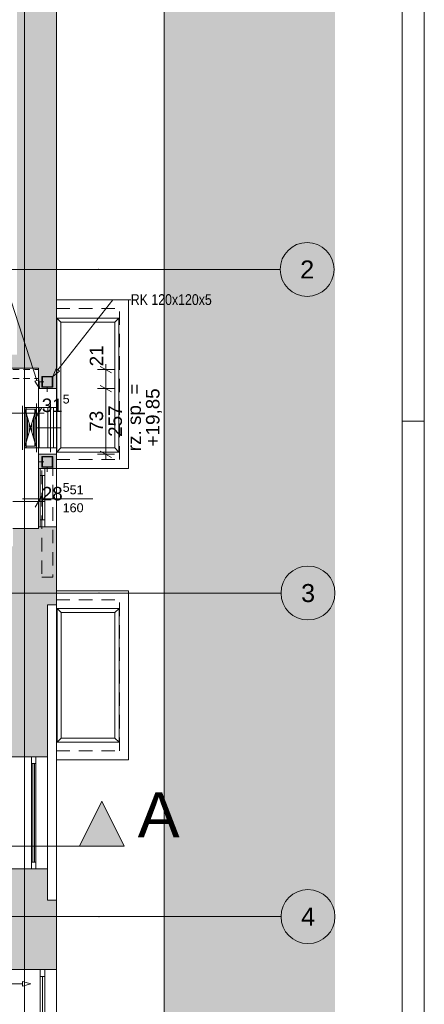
# Paper-space layout 'A-36 RZUT - PIĘTRO 6' of a CAD drawing. Header units: millimetres. Extents: x 0 to 800, y 0 to 500.
# Tile 16 of 17: x 710 to 800, y 167 to 386. Entities that reach past the tile are written whole.
import ezdxf
from ezdxf.xclip import XClip

# ---------------------------------------------------------------- set-up
doc = ezdxf.new("R2010")
doc.units = ezdxf.units.MM
doc.header["$MEASUREMENT"] = 0
doc.header["$XCLIPFRAME"] = 0
for name, pattern in [('ACAD_ISO03W100', [300, 120, -180]), ('DASHDOT', [254, 127, -63.5, 0, -63.5]), ('DASHDOTX2', [1000, 500, -250, 0, -250]), ('Dashed 01', [1.2, 0.7, -0.5]), ('DOT2', [3, 0.5, -2.5]), ('Przer. długie kreski', [2.5, 1.5, -1]), ('PRZERYWANA_DU_A', [550, 350, -200])]:
    doc.linetypes.add(name, pattern=pattern)
for name, color, linetype, lineweight in [('0_Nr_pióra__2', 8, 'Continuous', 13), ('A_Arkusz_Nr_pióra__1', 7, 'Continuous', 20), ('A_linie przekroju_Nr_pióra__1', 7, 'Continuous', 20), ('A_stolarka_Nr_pióra__3', 252, 'Continuous', 13), ('A_wymiary_Nr_pióra__1', 7, 'Continuous', 20), ('A_wymiary_Nr_pióra__2', 8, 'Continuous', 13), ('A_ściany_Nr_pióra__1', 7, 'Continuous', 20)]:
    doc.layers.add(name, color=color, linetype=linetype, lineweight=lineweight)
for name, color, linetype, lineweight, true_color in [('A_Arkusz_Nr_pióra__237', 7, 'Continuous', 5, 0x343434), ('A_konstrukcja stalowa_Nr_pióra__10', 7, 'Continuous', 13, 0x4b4b4b), ('A_opis_Nr_pióra__255', 7, 'Continuous', 15, 0x242424), ('A_opis_Nr_pióra__8', 7, 'Continuous', 13, 0x4c4c4c), ('A_osie_Nr_pióra__16', 7, 'Continuous', 5, 0x0f0f0f), ('A_osie_Nr_pióra__76', 7, 'Continuous', 5, 0x2d2d2d), ('A_sanitarne_Nr_pióra__6', 7, 'Continuous', 13, 0xa9a9a9), ('A_wyposażenie_Nr_pióra__150', 7, 'Continuous', 5, 0x585858), ('A_ściany_Nr_pióra__10', 7, 'Continuous', 13, 0x4b4b4b), ('A_ściany_Nr_pióra__19', 7, 'Continuous', 5, 0x191919), ('Okna Archicada_Nr_pióra__19', 7, 'Continuous', 5, 0x191919)]:
    doc.layers.add(name, color=color, linetype=linetype, lineweight=lineweight, true_color=true_color)
for name, color, linetype in [('A_konstrukcja stalowa', 7, 'Continuous'), ('A_linie przekroju', 7, 'Continuous'), ('A_podrys', 7, 'Continuous'), ('A_ściany', 7, 'Continuous')]:
    doc.layers.add(name, color=color, linetype=linetype)
doc.styles.add('STYL_AUTOMATYCZNY_1', font='arial.ttf')
doc.styles.add('STYL_AUTOMATYCZNY_2', font='ARIALN.TTF')
doc.styles.add('STYL_AUTOMATYCZNY_5', font='arial.ttf')

# ---------------------------------------------------------------- blocks, each defined once
blk = doc.blocks.new('Rysunek_2_2', base_point=(-3499.63, -631.4))
at = {"linetype": 'Continuous', "lineweight": 0, "true_color": 0x484848}
blk.add_hatch(color=251, dxfattribs=at).paths.add_polyline_path([(780.1, 478.17), (549.97, 478.17), (549.97, 454.37), (742.1, 454.37), (742.1, 136.75), (549.97, 136.75), (549.97, 126.75), (780.1, 126.75)])
at = {"layer": 'A_konstrukcja stalowa', "linetype": 'Continuous', "lineweight": 0, "true_color": 0x252525}
h = blk.add_hatch(color=250, dxfattribs=at)
h.paths.add_polyline_path([(714.85, 304.53), (717.25, 304.53), (717.25, 306.93), (714.85, 306.93)])
h.paths.add_polyline_path([(714.95, 304.63), (714.95, 306.83), (717.15, 306.83), (717.15, 304.63)], flags=0)
h = blk.add_hatch(color=250, dxfattribs=at)
h.paths.add_polyline_path([(714.85, 286.73), (717.25, 286.73), (717.25, 289.13), (714.85, 289.13)])
h.paths.add_polyline_path([(714.95, 286.83), (714.95, 289.03), (717.15, 289.03), (717.15, 286.83)], flags=0)
at = {"layer": 'A_linie przekroju', "linetype": 'Continuous', "lineweight": 0, "true_color": 0x000000}
blk.add_hatch(color=18, dxfattribs=at).paths.add_polyline_path([(733.19, 202.41), (728.19, 212.41), (723.19, 202.41)])
at = {"layer": 'A_ściany', "linetype": 'Continuous', "lineweight": 0, "true_color": 0x000000}
for points in [[(709.3, 446.37), (709.3, 311.77), (707.84, 311.77), (707.84, 308.77), (718.1, 308.77), (718.1, 446.37)], [(718.1, 308.77), (714.1, 308.77), (714.1, 304.23), (715.5, 304.23), (718.1, 304.23)], [(714.1, 286.43), (718.1, 286.43), (718.1, 289.63), (715.5, 289.63), (714.1, 289.63)], [(708.4, 273.11), (708.4, 269.13), (718.1, 256.13), (718.1, 273.11)], [(714.1, 273.11), (718.1, 273.11), (718.1, 273.51), (714.1, 273.51)], [(708.4, 269.13), (701.78, 269.13), (701.78, 256.13), (718.1, 256.13)], [(708.06, 222.33), (716.1, 222.33), (716.1, 256.13), (708.06, 256.13)], [(708.06, 190.39), (716.1, 190.39), (716.1, 197.39), (708.06, 197.39)], [(647.86, 183.05), (707.54, 183.05), (718.1, 190.39), (647.86, 190.39)], [(707.54, 174.95), (718.1, 174.95), (718.1, 190.39), (707.54, 183.05)]]:
    blk.add_hatch(color=18, dxfattribs=at).paths.add_polyline_path(points)
at = {"layer": '0_Nr_pióra__2', "color": 8, "linetype": 'PRZERYWANA_DU_A', "lineweight": 13, "ltscale": 2, "flags": 128}
blk.add_lwpolyline([(549.97, 136.75), (742.1, 136.75), (742.1, 454.37), (549.97, 454.37)], dxfattribs=at)
at = {"layer": 'A_konstrukcja stalowa_Nr_pióra__10', "color": 251, "linetype": 'Continuous', "lineweight": 13, "ltscale": 2, "true_color": 0x4b4b4b}
for p, q in [((717.25, 306.93), (714.85, 306.93)), ((714.85, 306.93), (714.85, 304.53)), ((714.95, 304.63), (714.95, 306.83)), ((714.95, 306.83), (717.15, 306.83)), ((717.15, 306.83), (717.15, 304.63)), ((717.25, 304.53), (717.25, 306.93)), ((717.15, 304.63), (714.95, 304.63)), ((714.85, 304.53), (717.25, 304.53)), ((717.25, 289.13), (714.85, 289.13)), ((714.85, 289.13), (714.85, 286.73)), ((714.95, 286.83), (714.95, 289.03)), ((714.95, 289.03), (717.15, 289.03)), ((717.15, 289.03), (717.15, 286.83)), ((717.25, 286.73), (717.25, 289.13)), ((714.85, 286.73), (717.25, 286.73)), ((717.15, 286.83), (714.95, 286.83))]:
    blk.add_line(p, q, dxfattribs=at)
at = {"layer": 'A_konstrukcja stalowa_Nr_pióra__10', "color": 251, "linetype": 'DOT2', "lineweight": 13, "ltscale": 2, "true_color": 0x4b4b4b}
for p, q in [((716.05, 303.53), (716.05, 307.93)), ((714.25, 305.73), (717.85, 305.73)), ((716.05, 285.73), (716.05, 290.13)), ((714.25, 287.93), (717.85, 287.93))]:
    blk.add_line(p, q, dxfattribs=at)
at = {"layer": 'A_konstrukcja stalowa_Nr_pióra__10', "color": 251, "linetype": 'Przer. długie kreski', "lineweight": 13, "ltscale": 2, "true_color": 0x4b4b4b, "flags": 128}
blk.add_lwpolyline([(714.85, 262.25), (717.25, 262.25), (717.25, 286.73), (714.85, 286.73)], close=True, dxfattribs=at)
at = {"layer": 'A_linie przekroju_Nr_pióra__1', "color": 7, "linetype": 'ACAD_ISO03W100', "lineweight": 20, "ltscale": 2}
blk.add_line((549.97, 202.41), (723.19, 202.41), dxfattribs=at)
at = {"layer": 'A_linie przekroju_Nr_pióra__1', "color": 7, "linetype": 'Continuous', "lineweight": 20, "ltscale": 2, "flags": 128}
blk.add_lwpolyline([(733.19, 202.41), (723.19, 202.41), (728.19, 212.41)], close=True, dxfattribs=at)
at = {"layer": 'A_opis_Nr_pióra__255', "color": 250, "linetype": 'Continuous', "lineweight": 15, "ltscale": 2, "true_color": 0x242424}
for p, q in [((713.71, 306.06), (708.06, 323.5)), ((718.4, 308.4), (730.61, 324.03)), ((730.61, 324.03), (734.64, 324.03)), ((717.25, 306.93), (718.01, 308.71)), ((717.25, 306.93), (718.79, 308.09)), ((718.01, 308.71), (718.79, 308.09)), ((713.24, 305.9), (714.19, 306.21)), ((714.29, 304.28), (713.24, 305.9)), ((714.29, 304.28), (714.19, 306.21)), ((710.51, 171.8), (698.97, 171.8)), ((710.51, 171.3), (710.51, 172.3)), ((712.37, 171.8), (710.51, 172.3)), ((712.37, 171.8), (710.51, 171.3))]:
    blk.add_line(p, q, dxfattribs=at)
at = {"layer": 'A_osie_Nr_pióra__16', "color": 250, "linetype": 'DASHDOTX2', "lineweight": 5, "ltscale": 2, "true_color": 0x0f0f0f}
for p, q in [((710.96, 425.66), (710.96, 126.75)), ((727.4, 330.75), (549.97, 330.75)), ((727.4, 330.75), (767.9, 330.75)), ((727.6, 258.75), (549.97, 258.75)), ((727.6, 258.75), (768.1, 258.75)), ((727.6, 186.75), (549.97, 186.75)), ((727.6, 186.75), (768.1, 186.75))]:
    blk.add_line(p, q, dxfattribs=at)
for p in [(727.4, 330.75), (727.4, 330.75), (727.6, 258.75), (727.6, 258.75), (727.6, 186.75), (727.6, 186.75)]:
    blk.add_point(p, dxfattribs=at)
at = {"layer": 'A_osie_Nr_pióra__76', "color": 250, "linetype": 'Continuous', "lineweight": 5, "ltscale": 2, "true_color": 0x2d2d2d}
for centre in [(773.9, 330.75), (774.1, 258.75), (774.1, 186.75)]:
    blk.add_circle(centre, 6, dxfattribs=at)
at = {"layer": 'A_sanitarne_Nr_pióra__6', "color": 253, "linetype": 'Continuous', "lineweight": 13, "ltscale": 2, "true_color": 0xa9a9a9}
for p, q in [((718.2, 319.93), (719.1, 319.03)), ((718.2, 319.93), (732, 319.93)), ((718.2, 290.13), (718.2, 319.93)), ((732, 319.93), (731.1, 319.03)), ((732, 319.93), (732, 290.13)), ((719.1, 319.03), (719.1, 291.03)), ((719.1, 319.03), (731.1, 319.03)), ((731.1, 319.03), (731.1, 291.03)), ((710.56, 300.43), (710.56, 290.63)), ((710.96, 290.13), (710.96, 300.93)), ((713.66, 290.13), (713.66, 300.93)), ((713.66, 290.13), (713.66, 300.93)), ((716.8, 290.13), (716.8, 300.93)), ((718.2, 300.03), (710.96, 300.03)), ((710.96, 291.03), (713.66, 300.03)), ((713.66, 291.03), (710.96, 300.03)), ((711.04, 291.3), (711.04, 299.76)), ((713.31, 299.63), (711.31, 299.63)), ((711.31, 299.63), (711.31, 291.43)), ((711.36, 291.03), (711.36, 300.03)), ((711.36, 292.35), (711.36, 298.7)), ((713.27, 292.35), (713.27, 298.7)), ((713.31, 291.43), (713.31, 299.63)), ((713.58, 291.3), (713.58, 299.76)), ((714.26, 291.03), (714.26, 300.03)), ((716.2, 291.03), (716.2, 300.03)), ((717.4, 291.03), (717.4, 300.03)), ((711.68, 293.41), (711.68, 297.65)), ((712, 294.47), (712, 296.59)), ((712.63, 294.47), (712.63, 296.59)), ((712.95, 293.41), (712.95, 297.65)), ((711.31, 291.43), (713.31, 291.43)), ((718.2, 291.03), (710.96, 291.03)), ((718.2, 290.13), (719.1, 291.03)), ((732, 290.13), (718.2, 290.13)), ((719.1, 291.03), (731.1, 291.03)), ((731.1, 291.03), (732, 290.13)), ((718.22, 255.33), (719.12, 254.43)), ((718.22, 255.33), (718.22, 225.53)), ((732.02, 255.33), (718.22, 255.33)), ((719.12, 226.43), (719.12, 254.43)), ((731.12, 254.43), (719.12, 254.43)), ((732.02, 255.33), (731.12, 254.43)), ((731.12, 226.43), (731.12, 254.43)), ((732.02, 225.53), (732.02, 255.33)), ((719.12, 226.43), (718.22, 225.53)), ((731.12, 226.43), (719.12, 226.43)), ((732.02, 225.53), (731.12, 226.43)), ((718.22, 225.53), (732.02, 225.53))]:
    blk.add_line(p, q, dxfattribs=at)
at = {"layer": 'A_sanitarne_Nr_pióra__6', "color": 253, "linetype": 'DASHDOT', "lineweight": 13, "ltscale": 2, "true_color": 0xa9a9a9}
for p, q in [((716.8, 295.53), (713.66, 295.53)), ((713.66, 295.53), (713.66, 295.53)), ((718.2, 295.53), (716.8, 295.53)), ((719.1, 295.53), (718.2, 295.53))]:
    blk.add_line(p, q, dxfattribs=at)
at = {"layer": 'A_stolarka_Nr_pióra__3', "color": 252, "linetype": 'Continuous', "lineweight": 13, "ltscale": 2}
blk.add_line((726.18, 279.73), (710.52, 279.73), dxfattribs=at)
at = {"layer": 'A_wymiary_Nr_pióra__1', "color": 7, "linetype": 'Continuous', "lineweight": 20, "ltscale": 2}
for p, q in [((730.36, 307.75), (727.86, 309.19)), ((727.86, 304.95), (730.36, 303.51)), ((713.38, 297.52), (714.82, 300.02)), ((727.86, 290.35), (730.36, 288.91)), ((713.38, 277.86), (714.82, 280.36))]:
    blk.add_line(p, q, dxfattribs=at)
at = {"layer": 'A_wymiary_Nr_pióra__2', "color": 8, "linetype": 'Continuous', "lineweight": 13, "ltscale": 2}
for p, q in [((729.11, 308.47), (729.11, 309.69)), ((730.99, 308.47), (727.24, 308.47)), ((729.11, 304.23), (729.11, 308.47)), ((730.99, 304.23), (727.24, 304.23)), ((729.11, 289.63), (729.11, 304.23)), ((714.1, 296.89), (714.1, 300.64)), ((707.84, 298.77), (714.1, 298.77)), ((714.1, 298.77), (715.32, 298.77)), ((730.99, 289.63), (727.24, 289.63)), ((729.11, 288.41), (729.11, 289.63)), ((714.1, 277.23), (714.1, 280.98)), ((708.4, 279.11), (714.1, 279.11)), ((714.1, 279.11), (715.32, 279.11))]:
    blk.add_line(p, q, dxfattribs=at)
at = {"layer": 'A_wyposażenie_Nr_pióra__150', "color": 251, "linetype": 'Dashed 01', "lineweight": 5, "ltscale": 2, "true_color": 0x585858}
for p, q in [((549.97, 308.47), (714.1, 308.47)), ((549.97, 306.47), (714.1, 306.47))]:
    blk.add_line(p, q, dxfattribs=at)
at = {"layer": 'A_ściany_Nr_pióra__1', "color": 7, "linetype": 'Continuous', "lineweight": 20, "ltscale": 2}
for p, q in [((715.5, 304.23), (714.1, 304.23)), ((715.5, 304.23), (718.1, 304.23)), ((715.5, 289.63), (714.1, 289.63)), ((715.5, 289.63), (718.1, 289.63)), ((718.1, 286.43), (714.1, 286.43)), ((718.1, 273.51), (714.1, 273.51)), ((718.1, 256.13), (718.1, 190.39)), ((716.1, 222.33), (708.06, 222.33)), ((716.1, 222.33), (716.1, 197.39)), ((716.1, 197.39), (708.06, 197.39)), ((718.1, 174.95), (707.54, 174.95))]:
    blk.add_line(p, q, dxfattribs=at)
at = {"layer": 'A_ściany_Nr_pióra__1', "color": 7, "linetype": 'Continuous', "lineweight": 20, "ltscale": 2, "flags": 128}
for points in [[(718.1, 308.77), (718.1, 446.37)], [(707.84, 308.77), (714.1, 308.77)], [(714.1, 308.77), (714.1, 304.23)], [(718.1, 304.23), (718.1, 308.77)], [(714.1, 289.63), (714.1, 286.43)], [(718.1, 286.43), (718.1, 289.63)], [(714.1, 273.11), (708.4, 273.11)], [(714.1, 273.51), (714.1, 273.11)], [(718.1, 273.11), (718.1, 273.51)], [(718.1, 256.13), (718.1, 273.11)], [(716.1, 222.33), (716.1, 256.13)], [(716.1, 256.13), (718.1, 256.13)], [(716.1, 190.39), (716.1, 197.39)], [(718.1, 190.39), (716.1, 190.39)], [(718.1, 174.95), (718.1, 190.39)]]:
    blk.add_lwpolyline(points, dxfattribs=at)
at = {"layer": 'A_ściany_Nr_pióra__10', "color": 251, "linetype": 'Continuous', "lineweight": 13, "ltscale": 2, "true_color": 0x4b4b4b}
for p, q in [((718.1, 324.03), (734.1, 324.03)), ((734.1, 286.43), (734.1, 324.03)), ((718.1, 286.43), (734.1, 286.43)), ((718.1, 259.23), (734.1, 259.23)), ((734.1, 221.63), (734.1, 259.23)), ((718.1, 221.63), (734.1, 221.63))]:
    blk.add_line(p, q, dxfattribs=at)
at = {"layer": 'A_ściany_Nr_pióra__10', "color": 251, "linetype": 'Przer. długie kreski', "lineweight": 13, "ltscale": 2, "true_color": 0x4b4b4b}
for p, q in [((718.1, 322.03), (732.1, 322.03)), ((732.1, 288.43), (732.1, 322.03)), ((718.1, 288.43), (732.1, 288.43)), ((718.1, 257.23), (732.1, 257.23)), ((732.1, 223.63), (732.1, 257.23)), ((718.1, 223.63), (732.1, 223.63))]:
    blk.add_line(p, q, dxfattribs=at)
at = {"layer": 'A_ściany_Nr_pióra__19', "color": 250, "linetype": 'Continuous', "lineweight": 5, "ltscale": 2, "true_color": 0x191919}
for p, q in [((714.1, 286.43), (714.1, 273.51)), ((718.1, 273.51), (718.1, 286.43)), ((718.1, 139.75), (718.1, 174.95))]:
    blk.add_line(p, q, dxfattribs=at)
at = {"layer": 'Okna Archicada_Nr_pióra__19', "color": 250, "linetype": 'Continuous', "lineweight": 5, "ltscale": 2, "true_color": 0x191919}
for p, q in [((715.5, 304.23), (714.1, 304.23)), ((714.1, 289.63), (714.1, 304.23)), ((715.5, 304.23), (718.1, 304.23)), ((718.1, 289.63), (718.1, 304.23)), ((715.5, 289.63), (714.1, 289.63)), ((715.5, 289.63), (718.1, 289.63)), ((714.5, 273.51), (714.5, 286.43)), ((714.5, 286.43), (715.5, 286.43)), ((714.5, 284.93), (715.5, 284.93)), ((715, 275.01), (715, 284.93)), ((715.5, 286.43), (715.5, 273.51)), ((714.5, 275.01), (715.5, 275.01)), ((715.5, 273.51), (714.5, 273.51)), ((712.5, 197.39), (712.5, 222.33)), ((713.5, 197.39), (713.5, 222.33)), ((713.5, 220.83), (712.5, 220.83)), ((712.8, 198.89), (712.8, 220.83)), ((713.2, 198.89), (713.2, 220.83)), ((713.5, 198.89), (712.5, 198.89)), ((714.5, 139.75), (714.5, 174.95)), ((714.5, 174.95), (715.5, 174.95)), ((714.5, 173.45), (715.5, 173.45)), ((715, 141.25), (715, 173.45)), ((715.5, 174.95), (715.5, 139.75))]:
    blk.add_line(p, q, dxfattribs=at)
at = {"layer": 'A_linie przekroju_Nr_pióra__1', "color": 7, "linetype": 'Continuous', "lineweight": 20, "insert": (736.19, 204.41), "char_height": 10, "attachment_point": 7, "style": 'STYL_AUTOMATYCZNY_1'}
blk.add_mtext('\\A1;{\\pql;\\pt0;\\fArial|b0|i0|c238|p0;\\W1.000000;A}', dxfattribs=at)
at = {"layer": 'A_opis_Nr_pióra__8', "color": 251, "linetype": 'Continuous', "lineweight": 13, "true_color": 0x4c4c4c, "insert": (734.64, 324.03), "char_height": 2.4, "attachment_point": 4, "style": 'STYL_AUTOMATYCZNY_2'}
blk.add_mtext('\\A1;{\\pql;\\fArial Narrow|b0|i0|c238|p0;\\W1.000000;RK 120x120x5}', dxfattribs=at)
at = {"layer": 'A_osie_Nr_pióra__76', "color": 250, "linetype": 'Continuous', "lineweight": 5, "true_color": 0x2d2d2d, "char_height": 4, "attachment_point": 1, "style": 'STYL_AUTOMATYCZNY_1'}
for s, insert in [('\\A1;{\\pql;\\pt0;\\fArial|b0|i0|c238|p0;\\W1.000000;2}', (772.37, 332.75)), ('\\A1;{\\pql;\\pt0;\\fArial|b0|i0|c238|p0;\\W1.000000;3}', (772.57, 260.75)), ('\\A1;{\\pql;\\pt0;\\fArial|b0|i0|c238|p0;\\W1.000000;4}', (772.57, 188.75))]:
    blk.add_mtext(s, dxfattribs=dict(at, insert=insert))
at = {"layer": 'A_stolarka_Nr_pióra__3', "color": 252, "linetype": 'Continuous', "lineweight": 13, "char_height": 2, "attachment_point": 9, "style": 'STYL_AUTOMATYCZNY_1'}
for s, insert in [('\\A1;{\\pqr;\\fArial|b0|i0|c238|p0;\\W1.000000;51}', (724.13, 280.7)), ('\\A1;{\\pqr;\\fArial|b0|i0|c238|p0;\\W1.000000;160}', (724.13, 276.7))]:
    blk.add_mtext(s, dxfattribs=dict(at, insert=insert))
at = {"layer": 'A_wymiary_Nr_pióra__1', "color": 7, "linetype": 'Continuous', "lineweight": 20, "char_height": 3, "attachment_point": 7, "rotation": 90, "style": 'STYL_AUTOMATYCZNY_5'}
for s, insert, width in [('\\A1;{\\pql;\\fArial|b0|i0|c238|p0;\\W1.000000;21}', (728.51, 309.19), 4.5763), ('\\A1;{\\pql;\\fArial|b0|i0|c238|p0;\\W1.000000;73}', (728.51, 294.64), 4.5763), ('\\A1;{\\pql;\\fArial|b0|i0|c238|p0;\\W1.000000;257}', (732.71, 293.5), 6.8645)]:
    blk.add_mtext(s, dxfattribs=dict(at, insert=insert, width=width))
at = {"layer": 'A_wymiary_Nr_pióra__1', "color": 7, "linetype": 'Continuous', "lineweight": 20, "char_height": 3, "attachment_point": 7, "style": 'STYL_AUTOMATYCZNY_1'}
for s, insert in [('\\A1;{\\pql;\\fArial|b0|i0|c238|p0;\\W1.000000;31\\fArial|b0|i0|c238|p0;\\W1.000000;\\A1{\\H.66x;\\S5^  ;}}', (714.82, 298.15)), ('\\A1;{\\pql;\\fArial|b0|i0|c238|p0;\\W1.000000;28\\fArial|b0|i0|c238|p0;\\W1.000000;\\A1{\\H.66x;\\S5^  ;}}', (714.82, 278.49))]:
    blk.add_mtext(s, dxfattribs=dict(at, insert=insert))
at = {"layer": 'A_wymiary_Nr_pióra__1', "color": 7, "linetype": 'Continuous', "lineweight": 20, "insert": (733.9, 297.83), "char_height": 3, "width": 15.9219, "attachment_point": 2, "rotation": 90, "line_spacing_factor": 0.825183, "style": 'STYL_AUTOMATYCZNY_5'}
blk.add_mtext('\\A1;{\\pqc;\\fArial|b0|i0|c238|p0;\\W1.000000;rz. sp. = +19,85}', dxfattribs=at)

psp = doc.layouts.new('A-36 RZUT - PIĘTRO 6')

# ---------------------------------------------------------------- linework, layer by layer
at = {"layer": 'A_Arkusz_Nr_pióra__1', "color": 7, "linetype": 'Continuous', "lineweight": 20}
psp.add_line((795.1, 495.1), (795.1, 4.9), dxfattribs=at)
at = {"layer": 'A_Arkusz_Nr_pióra__1', "color": 7, "linetype": 'Continuous', "lineweight": 20, "flags": 128}
psp.add_lwpolyline([(0, 500), (800, 500), (800, 0), (0, 0)], close=True, dxfattribs=at)
at = {"layer": 'A_Arkusz_Nr_pióra__237', "color": 250, "linetype": 'Continuous', "lineweight": 5, "true_color": 0x343434}
psp.add_line((795.1, 297), (800, 297), dxfattribs=at)

# ---------------------------------------------------------------- block references
at = {"layer": 'A_podrys', "color": 37, "linetype": 'Continuous', "lineweight": 5, "true_color": 0x656532}
ref = psp.add_blockref('Rysunek_2_2', (-3499.63, -631.4), dxfattribs=at)
XClip(ref).set_block_clipping_path([(549.9695795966, 126.7487186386), (780.1, 478.1668323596)])

doc.saveas('drawing.dxf')
